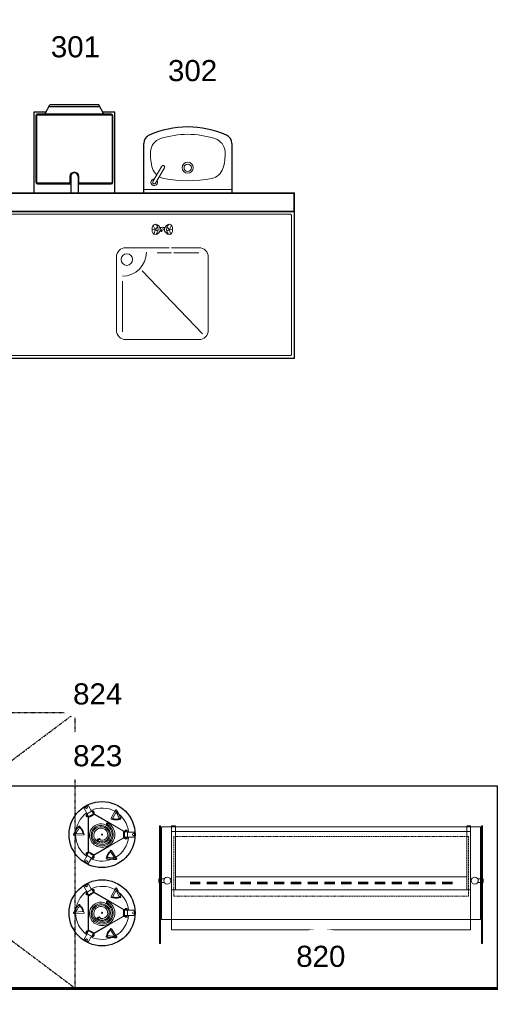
# Model space of a CAD drawing. Header units: millimetres. Extents: x 251300 to 581040, y -9130 to 111283.
# Tile 19 of 57: x 269306 to 271870, y 31877 to 37238. Entities that reach past the tile are written whole.
import ezdxf
from ezdxf.enums import TextEntityAlignment as Align

# ---------------------------------------------------------------- set-up
doc = ezdxf.new("R2010")
doc.units = ezdxf.units.MM
doc.set_wipeout_variables(frame=1)
for name, pattern in [('DASHDOT', [1, 0.5, -0.25, 0, -0.25]), ('DASHED', [0.75, 0.5, -0.25]), ('HIDDEN', [9.525, 6.35, -3.175])]:
    doc.linetypes.add(name, pattern=pattern)
for name, color, linetype, lineweight in [('AFZUIGING', 98, 'DASHDOT', 25), ('APPARAAT1', 2, 'Continuous', 25), ('APPARAAT2', 1, 'Continuous', 20), ('APPARAAT3', 1, 'Continuous', 18), ('APPARAAT4', 30, 'HIDDEN', 18), ('APPARAAT5', 7, 'Continuous', 5), ('BB Brandscheiding 30  min.', 210, 'WBDBO_030', 60), ('BWK MUREN', 3, 'Continuous', 35), ('POSITIENUMMER', 141, 'Continuous', 20), ('X-L22_C_binnenwand', 7, 'Continuous', 13)]:
    doc.layers.add(name, color=color, linetype=linetype, lineweight=lineweight)
doc.styles.add('DVD_Standaard_35', font='arial.ttf', dxfattribs={"height": 3.5})
doc.styles.add('PS', font='arial.ttf')
doc.styles.get("Standard").update_dxf_attribs({"font": 'arial.ttf'})
doc.linetypes.add('WBDBO_030', pattern='A,35,-7.5,["X",DVD_Standaard_35,S=1,R=0,X=-2,Y=-1.75],-7.5', length=50)

# ---------------------------------------------------------------- blocks, each defined once
blk = doc.blocks.new('handenwasbak')
at = {"layer": 'APPARAAT1'}
for p, q in [((-240, -269.7), (-240, 0)), ((240, 0), (240, -269.7))]:
    blk.add_line(p, q, dxfattribs=at)
blk.add_lwpolyline([(240, 0), (-240, 0), (-240, 0), (240, 0)], close=True, dxfattribs=at)
for centre, radius, start, end in [((-190, -269.7), 50, 180, 246.0264), ((0, 157.6), 517.6, 246.0264, 293.9736), ((190, -269.7), 50, 293.9736, 0)]:
    blk.add_arc(centre, radius, start, end, dxfattribs=at)
at = {"layer": 'APPARAAT2'}
for p, q in [((126.9, -138.4), (175.6, -54)), ((190, -62.3), (141.2, -146.6))]:
    blk.add_line(p, q, dxfattribs=at)
blk.add_lwpolyline([(240, -20), (-240, -20), (-240, -20), (240, -20)], close=True, dxfattribs=at)
for radius in [30, 20]:
    blk.add_circle((0.4, -138.1), radius, dxfattribs=at)
for centre, radius, start, end in [((182.8, -58.1), 17.7, 267.8981, 212.1019), ((182.8, -58.1), 8.28, 330, 150), ((-115.5, -158.7), 80, 101.0046, 162.2861), ((0, -752.4), 684.8, 78.9954, 101.0046), ((115.5, -158.7), 80, 60.1773, 78.9954), ((115.5, -158.7), 80, 17.7139, 48.238), ((47, -210.6), 250.5, 162.2861, 183.3147), ((134.1, -142.5), 8.28, 150, 330), ((-47, -210.6), 250.5, 356.6853, 17.7139), ((-123.3, -220.4), 80, 183.3147, 251.9422), ((123.3, -220.4), 80, 288.0578, 356.6853), ((0, 157.6), 477.6, 251.9422, 288.0578)]:
    blk.add_arc(centre, radius, start, end, dxfattribs=at)
blk = doc.blocks.new('tourped')
at = {"layer": 'APPARAAT1'}
for p, q in [((440, 0), (0, 0)), ((0, 0), (0, -440)), ((200, -90), (200, 0)), ((240, -90), (240, 0)), ((440, -440), (440, 0)), ((200, -50), (20, -50)), ((420, -50), (240, -50)), ((10, -60), (10, -420)), ((430, -420), (430, -60)), ((0, -440), (65.4, -440)), ((20, -430), (420, -430)), ((60, -430), (87.1, -480)), ((81.7, -470), (358.3, -470)), ((87.1, -480), (352.9, -480)), ((380, -430), (352.9, -480)), ((374.6, -440), (440, -440))]:
    blk.add_line(p, q, dxfattribs=at)
for centre, radius, start, end in [((20, -60), 10, 90, 180), ((420, -60), 10, 0, 90), ((220, -90), 20, 180, 0), ((20, -420), 10, 180, 270), ((420, -420), 10, 270, 0)]:
    blk.add_arc(centre, radius, start, end, dxfattribs=at)
at = {"layer": 'APPARAAT2'}
for p, q in [((15, -60), (15, -420)), ((195, -55), (20, -55)), ((195, -90), (195, -55)), ((420, -55), (245, -55)), ((245, -90), (245, -55)), ((425, -420), (425, -60)), ((20, -425), (420, -425))]:
    blk.add_line(p, q, dxfattribs=at)
for centre, radius, start, end in [((20, -60), 5, 90, 180), ((220, -90), 25, 180, 0), ((420, -60), 5, 0, 90), ((20, -420), 5, 180, 270), ((420, -420), 5, 270, 0)]:
    blk.add_arc(centre, radius, start, end, dxfattribs=at)
blk = doc.blocks.new('POSITIENUMMER')
at = {"layer": 'POSITIENUMMER', "style": 'PS', "flags": 1}
for tag, p in [('MERK-TYPE', (-1.22, -6.81)), ('AFMETINGEN', (-1.22, -10.86)), ('OMSCHRIJVING', (-1.22, -14.79)), ('OPMERKINGEN', (-1.22, -18.98))]:
    blk.add_attdef(tag, p, '', height=2.8, dxfattribs=at)
blk.add_wipeout([(-5.03, 0), (-5.03, 0.11), (-5.02, 0.2), (-5, 0.34), (-4.97, 0.48), (-4.93, 0.6), (-4.86, 0.76), (-4.78, 0.92), (-4.69, 1.07), (-4.6, 1.2), (-4.54, 1.27), (-4.48, 1.34), (-4.43, 1.4), (-4.35, 1.49), (-4.26, 1.57), (-4.18, 1.64), (-4.07, 1.73), (-3.91, 1.86), (-3.77, 1.95), (-3.62, 2.05), (-3.49, 2.12), (-3.31, 2.22), (-3.18, 2.29), (-3.02, 2.36), (-2.86, 2.43), (-2.72, 2.48), (-2.53, 2.55), (-2.36, 2.61), (-2.17, 2.66), (-2, 2.71), (-1.73, 2.77), (-1.53, 2.81), (-1.37, 2.84), (-1.13, 2.88), (-0.93, 2.9), (-0.73, 2.92), (-0.52, 2.93), (-0.28, 2.95), (-0.09, 2.95), (0.17, 2.95), (0.35, 2.94), (0.58, 2.93), (0.78, 2.91), (1, 2.89), (1.15, 2.87), (1.32, 2.85), (1.47, 2.82), (1.68, 2.78), (1.88, 2.74), (2.01, 2.7), (2.16, 2.67), (2.37, 2.6), (2.54, 2.55), (2.65, 2.51), (2.78, 2.46), (2.91, 2.41), (3.05, 2.34), (3.21, 2.27), (3.32, 2.22), (3.46, 2.14), (3.61, 2.06), (3.73, 1.98), (3.85, 1.9), (4, 1.79), (4.11, 1.7), (4.21, 1.62), (4.33, 1.5), (4.43, 1.4), (4.53, 1.29), (4.62, 1.17), (4.69, 1.06), (4.77, 0.94), (4.83, 0.83), (4.89, 0.7), (4.93, 0.6), (4.97, 0.47), (4.99, 0.38), (5.02, 0.23), (5.03, 0.13), (5.03, 0.07), (5.03, 0.04), (5.03, -0.07), (5.02, -0.18), (5.02, -0.17), (5.01, -0.3), (4.96, -0.48), (4.92, -0.62), (4.88, -0.73), (4.79, -0.9), (4.74, -0.99), (4.69, -1.08), (4.62, -1.17), (4.52, -1.29), (4.44, -1.39), (4.37, -1.46), (4.28, -1.55), (4.2, -1.63), (4.05, -1.75), (3.95, -1.83), (3.83, -1.91), (3.65, -2.03), (3.52, -2.11), (3.37, -2.19), (3.23, -2.26), (3.12, -2.32), (2.93, -2.4), (2.81, -2.45), (2.67, -2.5), (2.5, -2.56), (2.26, -2.63), (2.12, -2.68), (1.9, -2.73), (1.71, -2.78), (1.55, -2.81), (1.41, -2.83), (1.28, -2.85), (1.11, -2.88), (0.84, -2.91), (0.68, -2.92), (0.46, -2.94), (0.29, -2.95), (0.1, -2.95), (-0.12, -2.95), (-0.33, -2.94), (-0.56, -2.93), (-0.83, -2.91), (-1.09, -2.88), (-1.3, -2.85), (-1.58, -2.8), (-1.83, -2.75), (-2.05, -2.69), (-2.13, -2.67), (-2.15, -2.67), (-2.41, -2.59), (-2.61, -2.52), (-2.79, -2.45), (-2.94, -2.39), (-3.08, -2.33), (-3.25, -2.25), (-3.37, -2.19), (-3.5, -2.12), (-3.64, -2.04), (-3.76, -1.96), (-3.89, -1.87), (-3.97, -1.81), (-4.08, -1.73), (-4.15, -1.67), (-4.32, -1.51), (-4.48, -1.35), (-4.55, -1.26), (-4.64, -1.14), (-4.73, -1), (-4.79, -0.9), (-4.86, -0.77), (-4.91, -0.65), (-4.94, -0.55), (-4.97, -0.44), (-5.01, -0.28), (-5.02, -0.19), (-5.03, -0.07)]).dxf.layer = 'POSITIENUMMER'
at = {"layer": 'POSITIENUMMER'}
blk.add_attdef('POS', text='', height=2.3, dxfattribs=at).set_placement((0, 0), align=Align.MIDDLE)
blk = doc.blocks.new('Inbouw borden TH 280')
at = {"layer": 'APPARAAT1'}
blk.add_circle((3.9, -6.6), 180, dxfattribs=at)
blk.add_arc((3.9, -6.6), 180, 0, 0, dxfattribs=at)
at = {"layer": 'APPARAAT2'}
for p, q in [((-0.1, 145.2), (2.5, 95.3)), ((7.9, 145.6), (10.5, 95.7)), ((-123.7, 50.9), (-152.5, 67.5)), ((-109.7, 75.1), (-138.5, 91.8)), ((-123.7, 50.9), (-109.7, 75.1)), ((-101.8, 54.4), (-109.3, 41.4)), ((-109.2, 76), (-94.3, 67.4)), ((-107.7, 78), (-88.9, 67.2)), ((-106.7, 79.2), (-88.2, 68.5)), ((-106.3, 76.1), (-105, 78.3)), ((-106.3, 76.1), (-90.7, 67.1)), ((-105.5, 73.9), (-104.8, 75.2)), ((-104, 77.6), (-103.4, 78.7)), ((-103.8, 78.9), (-102.3, 81.5)), ((-103.8, 78.9), (-95.1, 73.9)), ((-102.3, 81.5), (-93.6, 76.5)), ((-101.8, 54.4), (-94.3, 67.4)), ((-98.6, 69.9), (-97.8, 71.2)), ((-98.2, 79.5), (-98, 80)), ((-98.2, 79.5), (-97.4, 79)), ((-98.1, 52.3), (-90.3, 65.7)), ((-97.4, 79), (-97.1, 79.5)), ((-89.5, 65.2), (-97.2, 51.8)), ((-96.2, 73.1), (-95.6, 74.2)), ((-95.1, 73.9), (-93.6, 76.5)), ((-87.9, 68.5), (3.9, 68.5)), ((-87.9, 67), (3.9, 67)), ((95.7, 68.5), (3.9, 68.5)), ((95.7, 67), (3.9, 67)), ((114.5, 79.2), (96, 68.5)), ((115.4, 78), (96.7, 67.2)), ((97.3, 65.2), (105, 51.8)), ((105.9, 52.3), (98.1, 65.7)), ((114.1, 76.1), (98.5, 67.1)), ((110.1, 81.5), (101.4, 76.5)), ((102.9, 73.9), (101.4, 76.5)), ((116.9, 76), (102, 67.4)), ((109.5, 54.4), (102, 67.4)), ((111.6, 78.9), (102.9, 73.9)), ((103.9, 73.1), (103.3, 74.2)), ((105.2, 79), (104.9, 79.5)), ((106, 79.5), (105.2, 79)), ((106.4, 69.9), (105.6, 71.2)), ((106, 79.5), (105.8, 80)), ((109.5, 54.4), (117, 41.4)), ((111.6, 78.9), (110.1, 81.5)), ((111.7, 77.6), (111.1, 78.7)), ((113.3, 73.9), (112.6, 75.2)), ((114.1, 76.1), (112.8, 78.3)), ((117.4, 75.1), (146.3, 91.8)), ((117.4, 75.1), (131.4, 50.9)), ((131.4, 50.9), (160.3, 67.5)), ((-125.7, 46.3), (-107.2, 35.6)), ((-124, 43.9), (-125.5, 41.3)), ((-125.5, 41.3), (-116.8, 36.3)), ((-125.2, 47.7), (-106.4, 36.9)), ((-124.2, 50), (-109.3, 41.4)), ((-122.8, 47.5), (-124, 45.3)), ((-124, 43.9), (-115.3, 38.9)), ((-123, 44.7), (-123.6, 43.7)), ((-122.8, 47.5), (-107.2, 38.5)), ((-121.7, 38.8), (-122, 38.4)), ((-121.7, 38.8), (-120.9, 38.3)), ((-120.5, 47.9), (-121.3, 46.6)), ((-120.9, 38.3), (-121.1, 37.9)), ((-115.3, 38.9), (-116.8, 36.3)), ((-115.2, 40.2), (-115.8, 39.2)), ((-113.6, 43.9), (-114.3, 42.6)), ((-107, 35.4), (-61.1, -44.1)), ((-98.1, 52.3), (-105.8, 38.9)), ((-105.7, 36.2), (-59.8, -43.3)), ((-105, 38.4), (-97.2, 51.8)), ((113.5, 36.2), (67.6, -43.3)), ((114.8, 35.4), (68.9, -44.1)), ((112.8, 38.4), (105, 51.8)), ((105.9, 52.3), (113.6, 38.9)), ((132.9, 47.7), (114.2, 36.9)), ((130.6, 47.5), (115, 38.5)), ((133.5, 46.3), (115, 35.6)), ((131.9, 50), (117, 41.4)), ((121.4, 43.9), (122.1, 42.6)), ((122.9, 40.2), (123.5, 39.2)), ((131.8, 43.9), (123.1, 38.9)), ((123.1, 38.9), (124.6, 36.3)), ((133.3, 41.3), (124.6, 36.3)), ((128.3, 47.9), (129.1, 46.6)), ((129.5, 38.8), (128.7, 38.3)), ((128.7, 38.3), (128.9, 37.9)), ((129.5, 38.8), (129.8, 38.4)), ((130.6, 47.5), (131.8, 45.3)), ((130.7, 44.7), (131.3, 43.7)), ((131.8, 43.9), (133.3, 41.3)), ((-129.9, -79.2), (-88, -52)), ((-15.2, -123.6), (-61.1, -44.1)), ((-13.9, -122.9), (-59.8, -43.3)), ((21.7, -122.9), (67.6, -43.3)), ((23, -123.6), (68.9, -44.1)), ((-125.6, -85.9), (-83.6, -58.7)), ((133.7, -86.1), (89.2, -63.4)), ((137.3, -79), (92.8, -56.3)), ((-19.6, -137.1), (-20.1, -137.1)), ((-19.6, -138.1), (-20.1, -138.1)), ((-19.6, -138.1), (-19.6, -137.1)), ((-16.3, -132.6), (-19.3, -132.6)), ((-19.3, -142.6), (-19.3, -132.6)), ((-16.3, -142.6), (-19.3, -142.6)), ((-16.3, -142.6), (-16.3, -132.6)), ((-15.1, -133.1), (-16.3, -133.1)), ((-15.1, -142.1), (-16.3, -142.1)), ((-15.1, -145.3), (-15.1, -123.9)), ((-12.6, -143.3), (-15.1, -143.3)), ((-13.6, -145.5), (-13.6, -123.9)), ((-12.6, -143.3), (-12.6, -125.3)), ((-11.1, -133.6), (-12.6, -133.6)), ((-11.1, -141.6), (-12.6, -141.6)), ((-11.6, -123.3), (3.9, -123.3)), ((3.9, -124.3), (-11.6, -124.3)), ((3.9, -128.6), (-11.1, -128.6)), ((-11.1, -145.8), (-11.1, -128.6)), ((-10.1, -145.8), (-10.1, -179.1)), ((17.9, -145.8), (-10.1, -145.8)), ((19.4, -123.3), (3.9, -123.3)), ((3.9, -124.3), (19.4, -124.3)), ((3.9, -128.6), (18.9, -128.6)), ((3.9, -145.8), (18.9, -145.8)), ((17.9, -145.8), (17.9, -179.1)), ((18.9, -145.8), (18.9, -128.6)), ((18.9, -133.6), (20.4, -133.6)), ((18.9, -141.6), (20.4, -141.6)), ((20.4, -143.3), (20.4, -125.3)), ((20.4, -143.3), (22.9, -143.3)), ((21.4, -145.5), (21.4, -123.9)), ((22.9, -145.3), (22.9, -123.9)), ((22.9, -133.1), (24.1, -133.1)), ((22.9, -142.1), (24.1, -142.1)), ((24.1, -132.6), (27.1, -132.6)), ((24.1, -142.6), (24.1, -132.6)), ((24.1, -142.6), (27.1, -142.6)), ((27.1, -142.6), (27.1, -132.6)), ((27.4, -137.1), (27.9, -137.1)), ((27.4, -138.1), (27.4, -137.1)), ((27.4, -138.1), (27.9, -138.1))]:
    blk.add_line(p, q, dxfattribs=at)
at = {"layer": 'APPARAAT2', "linetype": 'DASHED'}
for p, q in [((1.7, 142.1), (43.6, 114.8)), ((6.1, 148.8), (48, 121.5)), ((-131.7, -82.4), (-129.1, -32.4)), ((-123.7, -82.8), (-121.1, -32.9)), ((133.7, -79), (89.2, -101.7)), ((137.3, -86.1), (92.8, -108.8))]:
    blk.add_line(p, q, dxfattribs=at)
at = {"layer": 'APPARAAT2'}
for centre in [(37.2, 108.1), (41.9, 112.9), (45.9, 118.3), (13.3, 96.3), (19.8, 98), (26.1, 100.6), (31.9, 104), (-125.3, -32.6), (-118.6, -33.4), (-112.1, -35.1), (-105.8, -37.6), (-100, -41), (-94.7, -45.1), (-89.9, -49.9), (85.6, -79.4), (85.7, -86.1), (86.5, -72.7), (86.6, -92.8), (88.3, -66.2), (88.4, -99.2), (91, -105.4)]:
    blk.add_circle(centre, 2.25, dxfattribs=at)
for centre, radius, start, end in [((3.9, -6.6), 144.5, 91.4316, 144.4401), ((3.9, 145.4), 4, 3, 183), ((3.9, -6.6), 144.5, 35.5599, 88.2934), ((-133.1, 72.5), 20, 150, 194.427), ((-133.1, 72.5), 20, 105.573, 150), ((-144.4, 79), 6, 150, 330), ((-144.4, 79), 6, 330, 150), ((-105.6, 65.8), 16, 61.788, 78.1806), ((-105.6, 65.8), 16, 41.8194, 58.212), ((-91.2, 66.2), 1, 330, 60), ((-91.2, 66.2), 2, 330, 60), ((-87.9, 69), 2, 240, 270), ((-87.9, 69), 0.5, 240, 270), ((6.5, 95.5), 4, 183, 3), ((95.7, 69), 0.5, 270, 300), ((95.7, 69), 2, 270, 300), ((99, 66.2), 2, 120, 210), ((99, 66.2), 1, 120, 210), ((113.4, 65.8), 16, 121.788, 138.1806), ((152.2, 79), 6, 30, 210), ((140.9, 72.5), 20, 30, 74.427), ((152.2, 79), 6, 210, 30), ((140.9, 72.5), 20, 345.573, 30), ((3.9, -6.6), 144.5, 155.5599, 208.2934), ((-113.5, 52), 16, 221.8194, 238.212), ((-113.5, 52), 16, 241.788, 258.1806), ((-106.7, 39.4), 2, 240, 330), ((-106.7, 39.4), 1, 240, 330), ((-107.4, 35.2), 0.5, 30, 60), ((-107.4, 35.2), 2, 30, 60), ((114.5, 39.4), 2, 210, 300), ((115.2, 35.2), 2, 120, 150), ((114.5, 39.4), 1, 210, 300), ((115.2, 35.2), 0.5, 120, 150), ((121.3, 52), 16, 281.8194, 298.212), ((121.3, 52), 16, 301.788, 318.1806), ((3.9, -6.6), 144.5, 331.4316, 24.4401), ((-85.8, -55.3), 4, 303, 123), ((-127.7, -82.6), 4, 123, 303), ((3.9, -6.6), 144.5, 211.4316, 264.4401), ((3.9, -6.6), 144.5, 275.5599, 328.2934), ((91, -59.9), 4, 63, 243), ((135.5, -82.6), 4, 243, 63), ((-4.1, -137.6), 16, 161.8194, 178.212), ((-4.1, -137.6), 16, 181.788, 198.1806), ((-15.6, -123.9), 0.5, 0, 30), ((-15.6, -123.9), 2, 0, 30), ((-11.6, -125.3), 2, 90, 180), ((-11.6, -125.3), 1, 90, 180), ((19.4, -125.3), 2, 0, 90), ((19.4, -125.3), 1, 0, 90), ((23.4, -123.9), 2, 150, 180), ((23.4, -123.9), 0.5, 150, 180), ((11.9, -137.6), 16, 1.788, 18.1806), ((11.9, -137.6), 16, 341.8194, 358.212), ((3.9, -164.8), 20, 225.573, 270), ((3.9, -177.8), 6, 90, 270), ((3.9, -177.8), 6, 270, 90), ((3.9, -164.8), 20, 270, 314.427)]:
    blk.add_arc(centre, radius, start, end, dxfattribs=at)
at = {"layer": 'APPARAAT2', "linetype": 'DASHED'}
for centre, start, end in [((3.9, 145.4), 57, 237), ((45.8, 118.2), 237, 57), ((-125.1, -32.6), 357, 177), ((-127.7, -82.6), 177, 357), ((91, -105.3), 117, 297), ((135.5, -82.6), 297, 117)]:
    blk.add_arc(centre, 4, start, end, dxfattribs=at)
at = {"layer": 'APPARAAT3'}
blk.add_circle((3.9, -6.6), 3, dxfattribs=at)
for centre, radius, start, end in [((3.8, -6.5), 69.5, 120, 300), ((0, 0), 62, 300, 120), ((3.8, -6.5), 61, 120, 300), ((3.8, -6.5), 54.5, 120, 300), ((3.8, -6.5), 46, 120, 300), ((-26.8, 11.1), 9, 274.8489, 218.0974), ((3.8, -6.5), 39.5, 150, 300), ((-26.8, 11.1), 6.5, 284.9613, 203.0539), ((-26.8, 11.1), 4.25, 330, 150), ((3.8, -6.5), 31, 150, 300), ((0, 0), 53.5, 300, 120), ((0, 0), 47, 300, 120), ((0, 0), 38.5, 300, 120), ((0, 0), 68.5, 300, 326.8618), ((0, 0), 77, 300, 327.2085), ((61, -39.6), 9, 3.205, 205.6569), ((61, -39.6), 6.5, 275.9044, 194.1868), ((61, -39.6), 4.25, 330, 150), ((61, -39.6), 9, 262.1035, 296.795)]:
    blk.add_arc(centre, radius, start, end, dxfattribs=at)
blk = doc.blocks.new('warm 3-1 GN WP')
at = {"layer": 'APPARAAT1'}
for p, q in [((-152.8, -357.1), (-97.3, -357.1)), ((-152.8, -357.1), (-97.3, -357.1)), ((-152.8, -364.6), (-97.3, -364.6)), ((-152.8, -364.6), (-97.3, -364.6)), ((-61.3, -357.1), (-5.8, -357.1)), ((-61.3, -357.1), (-5.8, -357.1)), ((-61.3, -364.6), (-5.8, -364.6)), ((-61.3, -364.6), (-5.8, -364.6)), ((30.3, -357.1), (85.8, -357.1)), ((30.3, -357.1), (85.8, -357.1)), ((30.3, -364.6), (85.8, -364.6)), ((30.3, -364.6), (85.8, -364.6)), ((121.8, -357.1), (177.3, -357.1)), ((121.8, -357.1), (177.3, -357.1)), ((121.8, -364.6), (177.3, -364.6)), ((121.8, -364.6), (177.3, -364.6)), ((213.4, -357.1), (268.9, -357.1)), ((213.4, -357.1), (268.9, -357.1)), ((213.4, -364.6), (268.9, -364.6)), ((213.4, -364.6), (268.9, -364.6)), ((304.9, -357.1), (360.4, -357.1)), ((304.9, -357.1), (360.4, -357.1)), ((304.9, -364.6), (360.4, -364.6)), ((304.9, -364.6), (360.4, -364.6)), ((396.5, -357.1), (452, -357.1)), ((396.5, -357.1), (452, -357.1)), ((396.5, -364.6), (452, -364.6)), ((396.5, -364.6), (452, -364.6)), ((488, -357.1), (543.5, -357.1)), ((488, -357.1), (543.5, -357.1)), ((488, -364.6), (543.5, -364.6)), ((488, -364.6), (543.5, -364.6)), ((579.6, -357.1), (635.1, -357.1)), ((579.6, -357.1), (635.1, -357.1)), ((579.6, -364.6), (635.1, -364.6)), ((579.6, -364.6), (635.1, -364.6)), ((671.1, -357.1), (726.6, -357.1)), ((671.1, -357.1), (726.6, -357.1)), ((671.1, -364.6), (726.6, -364.6)), ((671.1, -364.6), (726.6, -364.6)), ((762.6, -357.1), (818.2, -357.1)), ((762.6, -357.1), (818.2, -357.1)), ((762.6, -364.6), (818.2, -364.6)), ((762.6, -364.6), (818.2, -364.6)), ((854.2, -357.1), (909.7, -357.1)), ((854.2, -364.6), (909.7, -364.6)), ((945.7, -357.1), (1001.3, -357.1)), ((945.7, -357.1), (1001.3, -357.1)), ((945.7, -364.6), (1001.3, -364.6)), ((945.7, -364.6), (1001.3, -364.6)), ((1037.3, -357.1), (1092.8, -357.1)), ((1037.3, -357.1), (1092.8, -357.1)), ((1037.3, -364.6), (1092.8, -364.6)), ((1037.3, -364.6), (1092.8, -364.6)), ((1128.8, -357.1), (1184.4, -357.1)), ((1128.8, -357.1), (1184.4, -357.1)), ((1128.8, -364.6), (1184.4, -364.6)), ((1128.8, -364.6), (1184.4, -364.6)), ((1220.4, -357.1), (1275.9, -357.1)), ((1220.4, -364.6), (1275.9, -364.6))]:
    blk.add_line(p, q, dxfattribs=at)
at = {"layer": 'APPARAAT2'}
for p, q in [((-320.2, -357.5), (-320.2, -337.5)), ((-317.5, -337.5), (-320.2, -337.5)), ((-317.5, -357.5), (-320.2, -357.5)), ((-291.2, -337.5), (-311.5, -337.5)), ((-291.2, -357.5), (-311.5, -357.5)), ((-230.8, -327.5), (1355.8, -327.5)), ((1416.2, -337.5), (1436.5, -337.5)), ((1416.2, -357.5), (1436.5, -357.5)), ((1442.5, -337.5), (1445.2, -337.5)), ((1442.5, -357.5), (1445.2, -357.5)), ((1445.2, -357.5), (1445.2, -337.5)), ((-251.2, -397.5), (1355.8, -397.5))]:
    blk.add_line(p, q, dxfattribs=at)
for points in [[(-252.5, -50), (-230.8, -50), (-230.8, -397.5), (-252.5, -397.5)], [(1377.5, -50), (1355.8, -50), (1355.8, -397.5), (1377.5, -397.5)], [(-252.5, -80), (1377.5, -80), (1377.5, -615), (-252.5, -615)]]:
    blk.add_lwpolyline(points, close=True, dxfattribs=at)
for centre in [(-275, -347.5), (1400, -347.5)]:
    blk.add_circle(centre, 19, dxfattribs=at)
at = {"layer": 'APPARAAT3'}
for p, q in [((-305.7, -559.8), (-305.7, -55.2)), ((-305.7, -55.2), (1430.7, -55.2)), ((1430.7, -559.8), (1430.7, -55.2)), ((-305.7, -559.8), (1430.7, -559.8))]:
    blk.add_line(p, q, dxfattribs=at)
for points in [[(-317.5, -50), (-311.5, -50), (-311.5, -690), (-317.5, -690)], [(1442.5, -50), (1436.5, -50), (1436.5, -690), (1442.5, -690)]]:
    blk.add_lwpolyline(points, close=True, dxfattribs=at)
at = {"layer": 'APPARAAT4'}
blk.add_lwpolyline([(-240, -107.6), (1365, -107.6), (1365, -432.6), (-240, -432.6)], close=True, dxfattribs=at)
blk = doc.blocks.new('kraan')
at = {"layer": 'APPARAAT2'}
for p, q in [((-39.5, 0), (-49.5, 22.1)), ((-39.5, 0), (-44.9, -26.1)), ((-39.5, 0), (-25, 13.2)), ((-39.5, 0), (-23.8, -8.9)), ((-13.7, 10), (-6.4, 10)), ((-13, 8), (-8.8, 8)), ((-11.9, 0), (-11.9, 0)), ((13.7, 10), (6.4, 10)), ((13, 8), (8.8, 8)), ((11.9, 0), (11.9, 0)), ((39.5, 0), (23.8, -8.9)), ((39.5, 0), (25, 13.2)), ((39.5, 0), (49.5, 22.1)), ((39.5, 0), (44.9, -26.1)), ((-39.5, 0), (-56.1, -1.8)), ((-13.7, -10), (-6.4, -10)), ((-13, -8), (-8.8, -8)), ((13, -8), (8.8, -8)), ((13.7, -10), (9.8, -10)), ((39.5, 0), (56.1, -1.8))]:
    blk.add_line(p, q, dxfattribs=at)
blk.add_circle((0.6, -1.5), 5.16, dxfattribs=at)
for centre, radius, start, end in [((-39.5, 0), 27.7, 270, 90), ((0, 0), 11.9, 90, 268.4888), ((0, 0), 11.9, 318.3449, 90), ((39.5, 0), 27.7, 90, 270)]:
    blk.add_arc(centre, radius, start, end, dxfattribs=at)
blk.add_ellipse((-39.5, 0), major_axis=(0, 27.7), ratio=0.599059, dxfattribs=at)
at = {"layer": 'APPARAAT2', "extrusion": (0, 0, -1)}
blk.add_ellipse((39.5, 0), major_axis=(0, 27.7), ratio=0.599059, dxfattribs=at)
blk.add_wipeout([(82, -202), (82.3, -202.5), (82.4, -202.7), (82.6, -203), (82.9, -203.3), (83.4, -203.8), (83.9, -204.2), (84.3, -204.4), (84.7, -204.6), (85.4, -204.8), (85.9, -204.9), (86.8, -205), (87.4, -204.9), (88, -204.8), (88.6, -204.6), (89.2, -204.3), (89.7, -203.9), (90.2, -203.5), (90.6, -203.1), (90.9, -202.6), (91.2, -201.9), (91.5, -201.2), (91.6, -200.6), (91.6, -199.6), (91.5, -198.9), (91.1, -197.9), (90.7, -196.9), (90.4, -196.1), (89.9, -195), (89.6, -194.3), (89.2, -193.3), (46.3, -94.4), (5.8, -0.8), (5.6, -0.4), (5.8, -1.4), (5.7, -1.9), (5.7, -2.3), (5.6, -2.9), (5.4, -3.4), (5.2, -3.7), (5.1, -4), (4.9, -4.3), (4.8, -4.5), (4.6, -4.8), (4.3, -5.1), (4.2, -5.2), (4, -5.4), (3.8, -5.5), (3.6, -5.7), (3.2, -5.9), (3, -6.1), (2.7, -6.2), (2.3, -6.4), (2, -6.5), (1.5, -6.6), (1.1, -6.6), (0.8, -6.7), (0.5, -6.7), (0.1, -6.6), (-0.3, -6.6), (-0.6, -6.5), (-1, -6.4), (-1.3, -6.3), (-1.7, -6.1), (-2.1, -5.9), (-2.3, -5.8), (-2.5, -5.7), (-2.7, -5.5), (-3, -5.2), (-3.2, -5), (-3.3, -4.9), (-3.4, -4.8), (-3.4, -4.8)]).dxf.layer = 'APPARAAT2'
blk = doc.blocks.new('*U156')
at = {"layer": 'APPARAAT2'}
blk.add_lwpolyline([(1431.3, -647.6), (1431.3, -247.6, -0.414214), (1481.3, -197.6), (1881.3, -197.6, -0.414214), (1931.3, -247.6), (1931.3, -647.6, -0.414214), (1881.3, -697.6), (1481.3, -697.6, -0.414214)], format="xyb", close=True, dxfattribs=at)
blk.add_circle((1487.7, -261.7), 31.6, dxfattribs=at)
blk.add_arc((1464, -222.1), 130.4, 270, 0, dxfattribs=at)
at = {"layer": 'APPARAAT5'}
for p, q in [((1653.5, -226.1), (1879.4, -226.1)), ((1571, -324.1), (1900.1, -666.3)), ((1464, -380.2), (1464, -655.5))]:
    blk.add_line(p, q, dxfattribs=at)
blk.add_lwpolyline([(649.9, -785), (2380, -785), (649.9, -785), (2380, -785), (649.9, -785), (644.9, -780), (649.9, -785), (2380, -785), (2385, -780), (2380, -785), (2385, -780), (2385, -350), (2385, -20), (2380, -15), (649.9, -15), (644.9, -20), (644.9, -780)], close=True, dxfattribs=at)
blk.add_blockref('kraan', (1681.3, -97.6))
at = {"layer": 'APPARAAT1'}
blk.add_lwpolyline([(629.9, -800), (629.9, 0), (2400, 0), (2400, -800)], close=True, dxfattribs=at)

msp = doc.modelspace()

# ---------------------------------------------------------------- linework, layer by layer
at = {"layer": 'AFZUIGING'}
for p, q in [((267608.9, 31963.8), (269608.9, 33463.8)), ((267608.9, 33463.8), (269608.9, 31963.8))]:
    msp.add_line(p, q, dxfattribs=at)
msp.add_lwpolyline([(267608.9, 31963.8), (269608.9, 31963.8), (269608.9, 33463.8), (267608.9, 33463.8)], close=True, dxfattribs=at)
at = {"layer": 'APPARAAT1'}
msp.add_lwpolyline([(267905, 33063.8), (267608.9, 33063.8), (267608.9, 31963.8), (271908.9, 31963.8), (271908.9, 33063.8), (269215.7, 33063.8)], dxfattribs=at)
at = {"layer": 'BWK MUREN'}
msp.add_lwpolyline([(267461.9, 36193.7), (270801.9, 36194.2), (270801.9, 36294.2), (269027, 36294)], dxfattribs=at)

# ---------------------------------------------------------------- block references
at = {"xscale": 50, "yscale": 50, "zscale": 50}
for p, values in [((269609.7, 37090.9), {'POS': '301'}), ((270247.8, 36961.3), {'POS': '302'})]:
    msp.add_blockref('POSITIENUMMER', p, dxfattribs=at).add_auto_attribs(values)
at = {"rotation": 90}
for p in [(269748.3, 32797.2), (269748.3, 32370.9)]:
    msp.add_blockref('Inbouw borden TH 280', p, dxfattribs=at)
at = {"xscale": -1}
msp.add_blockref('warm 3-1 GN WP', (271510, 32898.1), dxfattribs=at)
at = {"layer": 'APPARAAT2', "rotation": 180}
msp.add_blockref('handenwasbak', (270221.5, 36294.1), dxfattribs=at)
at = {"layer": 'X-L22_C_binnenwand', "rotation": 180}
msp.add_blockref('tourped', (269823.9, 36294.1), dxfattribs=at)

# ---------------------------------------------------------------- next in the draw order: block references
at = {"xscale": 50, "yscale": 50, "zscale": 50}
for p, values in [((269731, 33567.2), {'POS': '824'}), ((269731, 33230.5), {'POS': '823'}), ((270946.2, 32138.2), {'POS': '820'})]:
    msp.add_blockref('POSITIENUMMER', p, dxfattribs=at).add_auto_attribs(values)
at = {"layer": 'APPARAAT1', "rotation": 0.008489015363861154}
msp.add_blockref('*U156', (268401.9, 36193.8), dxfattribs=at)

# ---------------------------------------------------------------- next in the draw order: linework, layer by layer
at = {"layer": 'BB Brandscheiding 30  min.', "ltscale": 0.5}
msp.add_lwpolyline([(297365.1, 33554), (296594.9, 32783.8), (296594.9, 32648.8), (281908.9, 32648.8), (281908.9, 31963.8), (267608.9, 31963.8), (267608.9, 32648.8), (264935.7, 32648.8), (264935.7, 28146.6), (251714.9, 28146.6), (251414.9, 28449.4)], dxfattribs=at)

doc.saveas('drawing.dxf')
